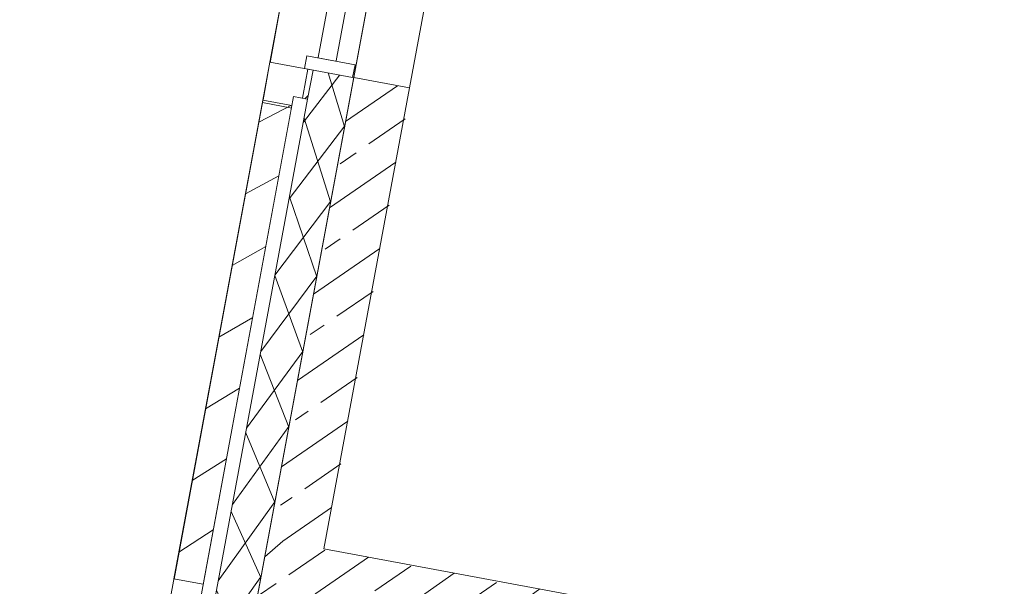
# Model space of a CAD drawing. Header units: metres. Extents: x 32353251 to 32353583, y 5707748 to 5708004.
# Tile 51 of 164: x 32353346.83 to 32353350.65, y 5707934.76 to 5707936.95. Entities that reach past the tile are written whole.
import ezdxf

# ---------------------------------------------------------------- set-up
doc = ezdxf.new("R2010")
doc.units = ezdxf.units.M
doc.header["$LTSCALE"] = 0.75
doc.set_wipeout_variables(frame=1)
doc.layers.get('0').update_dxf_attribs({"linetype": 'CONTINUOUS'})
for name, color, linetype, lineweight in [('10417023$0$#9_002_GES I Übersicht Erdgeschoss_1_101_Wand Aussen.A', 7, 'CONTINUOUS', 25), ('10417023$0$#9_002_GES I Übersicht Erdgeschoss_1_Neubau_101_Wand Aussen.A', 7, 'CONTINUOUS', 25), ('10417023$0$#9_002_GES I Übersicht Erdgeschoss_1_Neubau_102_Wand Innen.A', 7, 'CONTINUOUS', 25), ('10417023$0$#9_002_GES I Übersicht Erdgeschoss_1_Neubau_104_Decken.A', 7, 'CONTINUOUS', 25), ('10417023$0$#9_002_GES I Übersicht Erdgeschoss_1_Neubau_110_Pfosten-Riegel.A', 7, 'CONTINUOUS', 25), ('10417023$0$#9_002_GES I Übersicht Erdgeschoss_1_Neubau_201_Aussenwandbekleidu', 7, 'CONTINUOUS', 25), ('10417023$0$Keine', 7, 'CONTINUOUS', 13)]:
    doc.layers.add(name, color=color, linetype=linetype, lineweight=lineweight)
pattern_1 = [(44.99999999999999, (0, 0), (-0.1414213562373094, 0.1414213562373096), [])]
pattern_2 = [(44.99999999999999, (0, 0), (-0.1697056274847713, 0.1697056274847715), []), (44.99999999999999, (-0.08485281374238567, 0.08485281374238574), (-0.1697056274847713, 0.1697056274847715), [0.18, -0.05999999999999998])]

# ---------------------------------------------------------------- blocks, each defined once
blk = doc.blocks.new('10417023$0$#9_MKO_LP5_ARC_GES_UP_00_002_P_G_modell (3D)')
at = {"layer": '10417023$0$#9_002_GES I Übersicht Erdgeschoss_1_Neubau_101_Wand Aussen.A', "linetype": 'Continuous', "lineweight": 5, "true_color": 0xff0000}
h = blk.add_hatch(dxfattribs=at)
h.set_pattern_fill('#9_BETON__STAHLBETON_0001', color=1, style=0, pattern_type=2)
h.set_pattern_definition(pattern_2)
h.paths.add_polyline_path([(-32353499.24365668, -5707783.814916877), (-32353499.24365668, -5707785.62991685), (-32353499.02365668, -5707785.62991685), (-32353499.02365668, -5707783.814916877)])
h = blk.add_hatch(dxfattribs=at)
h.set_pattern_fill('#9_BETON__STAHLBETON_0001', color=1, style=0, pattern_type=2)
h.set_pattern_definition(pattern_2)
h.paths.add_polyline_path([(-32353499.02365668, -5707785.62991685), (-32353499.24365668, -5707785.84991685), (-32353499.02365668, -5707785.84991685)])
h = blk.add_hatch(dxfattribs=at)
h.set_pattern_fill('#9_BETON__STAHLBETON_0001', color=1, style=0, pattern_type=2)
h.set_pattern_definition(pattern_2)
h.paths.add_polyline_path([(-32353499.24365668, -5707785.62991685), (-32353499.24365668, -5707785.84991685), (-32353499.02365668, -5707785.62991685)])
at = {"layer": '10417023$0$#9_002_GES I Übersicht Erdgeschoss_1_Neubau_102_Wand Innen.A', "linetype": 'Continuous', "lineweight": 5, "true_color": 0xff0000}
h = blk.add_hatch(dxfattribs=at)
h.set_pattern_fill('#9_BETON__STAHLBETON_0001', color=1, style=0, pattern_type=2)
h.set_pattern_definition(pattern_2)
h.paths.add_polyline_path([(-32353496.34409519, -5707785.62991685), (-32353499.02365668, -5707785.62991685), (-32353499.02365668, -5707785.84991685), (-32353496.34409519, -5707785.84991685)])
at = {"layer": '10417023$0$#9_002_GES I Übersicht Erdgeschoss_1_101_Wand Aussen.A', "color": 1, "linetype": 'Continuous', "lineweight": 13, "true_color": 0xff0000}
blk.add_line((-32353499.02365651, -5707781.780126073), (-32353499.02365651, -5707783.814916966), dxfattribs=at)
at = {"layer": '10417023$0$#9_002_GES I Übersicht Erdgeschoss_1_101_Wand Aussen.A', "color": 1, "linetype": 'Continuous', "lineweight": 18, "true_color": 0xff0000}
blk.add_line((-32353499.24365668, -5707785.84991685), (-32353499.24365668, -5707783.814916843), dxfattribs=at)
at = {"layer": '10417023$0$#9_002_GES I Übersicht Erdgeschoss_1_Neubau_101_Wand Aussen.A', "color": 1, "linetype": 'Continuous', "lineweight": 13, "true_color": 0xff0000}
for p, q in [((-32353499.24365677, -5707783.814916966), (-32353499.24365677, -5707781.814917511)), ((-32353499.02365651, -5707783.814916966), (-32353499.02365651, -5707781.814917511)), ((-32353499.02365651, -5707783.814916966), (-32353499.24365677, -5707783.814916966))]:
    blk.add_line(p, q, dxfattribs=at)
at = {"layer": '10417023$0$#9_002_GES I Übersicht Erdgeschoss_1_Neubau_101_Wand Aussen.A', "color": 1, "linetype": 'Continuous', "lineweight": 18, "true_color": 0xff0000}
for p, q in [((-32353499.02365651, -5707783.814916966), (-32353499.24365677, -5707783.814916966)), ((-32353499.24365668, -5707783.814916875), (-32353499.24365668, -5707785.84991685)), ((-32353499.02365668, -5707785.62991685), (-32353499.02365668, -5707783.814916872))]:
    blk.add_line(p, q, dxfattribs=at)
at = {"layer": '10417023$0$#9_002_GES I Übersicht Erdgeschoss_1_Neubau_102_Wand Innen.A', "color": 1, "linetype": 'Continuous', "lineweight": 18, "true_color": 0xff0000}
blk.add_line((-32353494.84365667, -5707785.62991685), (-32353499.02365668, -5707785.62991685), dxfattribs=at)
at = {"layer": '10417023$0$#9_002_GES I Übersicht Erdgeschoss_1_Neubau_104_Decken.A', "color": 1, "linetype": 'Continuous', "lineweight": 13, "true_color": 0xff0000, "flags": 128}
for points in [[(-32353499.24365664, -5707781.952985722), (-32353499.24365668, -5707777.242828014), (-32353491.34430819, -5707777.240905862), (-32353491.34429377, -5707777.249004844), (-32353488.711808, -5707777.242914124), (-32353474.36909785, -5707777.203502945), (-32353467.58052395, -5707777.184627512), (-32353458.71420428, -5707777.159975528), (-32353458.7142043, -5707776.82162203), (-32353452.08528951, -5707776.852814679), (-32353452.08528951, -5707777.242828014), (-32353452.08528951, -5707779.426313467), (-32353449.88417032, -5707779.426313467), (-32353449.88417032, -5707779.646313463), (-32353454.47117382, -5707779.646313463), (-32353454.47117382, -5707790.51957689), (-32353496.34426422, -5707790.51957689), (-32353496.34426422, -5707785.84991685), (-32353499.24365677, -5707785.84991685)], [(-32353491.64409519, -5707777.192828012), (-32353499.24365668, -5707777.192828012), (-32353499.24365668, -5707790.51957689), (-32353454.47117381, -5707790.51957689), (-32353454.47117381, -5707779.376313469), (-32353454.47117381, -5707776.841971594), (-32353458.7151397, -5707776.821626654), (-32353458.71420428, -5707777.159982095), (-32353462.62409527, -5707777.170791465), (-32353462.62409527, -5707788.759576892), (-32353491.64409519, -5707788.759576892)]]:
    blk.add_lwpolyline(points, close=True, dxfattribs=at)
at = {"color": 1, "linetype": 'Continuous', "lineweight": 5, "true_color": 0xff0000}
for points in [[(-32353499.573656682, -5707779.81491685), (-32353499.573656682, -5707783.814916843), (-32353499.37365668, -5707783.814916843), (-32353499.37365668, -5707779.81491685)], [(-32353499.57365667, -5707783.974916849), (-32353499.57365667, -5707785.849916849), (-32353499.42365668, -5707785.849916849), (-32353499.42365668, -5707783.974916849)]]:
    blk.add_wipeout(points, dxfattribs=at).dxf.layer = '10417023$0$#9_002_GES I Übersicht Erdgeschoss_1_Neubau_201_Aussenwandbekleidu'
at = {"layer": '10417023$0$#9_002_GES I Übersicht Erdgeschoss_1_101_Wand Aussen.A', "color": 1, "linetype": 'Continuous', "lineweight": 18, "true_color": 0xff0000}
blk.add_line((-32353499.40365668, -5707783.814916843), (-32353499.24365668, -5707783.814916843), dxfattribs=at)
at = {"layer": '10417023$0$#9_002_GES I Übersicht Erdgeschoss_1_Neubau_201_Aussenwandbekleidu', "color": 1, "linetype": 'Continuous', "lineweight": 13, "true_color": 0xff0000}
for p, q in [((-32353499.57365668, -5707779.81491685), (-32353499.57365668, -5707783.814916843)), ((-32353499.37365668, -5707783.814916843), (-32353499.37365668, -5707779.81491685)), ((-32353499.37365668, -5707783.814916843), (-32353499.57365668, -5707783.814916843)), ((-32353499.57365668, -5707783.97491685), (-32353499.57365668, -5707785.84991685)), ((-32353499.57365668, -5707783.97491685), (-32353499.42365668, -5707783.97491685)), ((-32353499.42365668, -5707785.84991685), (-32353499.42365668, -5707783.97491685)), ((-32353499.57365668, -5707785.84991685), (-32353499.42365668, -5707785.84991685))]:
    blk.add_line(p, q, dxfattribs=at)
at = {"color": 1, "linetype": 'Continuous', "lineweight": 5, "true_color": 0xff0000}
for points, layer in [([(-32353499.39265506, -5707783.784916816), (-32353499.32265506, -5707783.784916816), (-32353499.32265506, -5707782.594916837), (-32353499.39265506, -5707782.594916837)], '10417023$0$#9_002_GES I Übersicht Erdgeschoss_1_Neubau_110_Pfosten-Riegel.A'), ([(-32353499.57365668, -5707783.81491685), (-32353499.57365668, -5707783.96491685), (-32353499.423656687, -5707783.96491685), (-32353499.423656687, -5707783.81491685)], '10417023$0$#9_002_GES I Übersicht Erdgeschoss_1_Neubau_201_Aussenwandbekleidu')]:
    blk.add_wipeout(points, dxfattribs=at).dxf.layer = layer
at = {"layer": '10417023$0$#9_002_GES I Übersicht Erdgeschoss_1_101_Wand Aussen.A', "linetype": 'Continuous', "lineweight": 5, "true_color": 0xff0000}
h = blk.add_hatch(dxfattribs=at)
h.set_pattern_fill('#9_MW_VORMAUERZIEGEL_0001', color=1, style=0, pattern_type=2)
h.set_pattern_definition(pattern_1)
h.paths.add_polyline_path([(-32353499.57365668, -5707783.929916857), (-32353499.57365668, -5707786.17991685), (-32353499.45865666, -5707786.064916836), (-32353499.45865666, -5707783.929916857)])
at = {"layer": '10417023$0$#9_002_GES I Übersicht Erdgeschoss_1_101_Wand Aussen.A', "color": 1, "linetype": 'Continuous', "lineweight": 18, "true_color": 0xff0000}
for p, q in [((-32353499.40365696, -5707783.814916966), (-32353499.57365716, -5707783.814916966)), ((-32353499.57365716, -5707783.814916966), (-32353499.57365716, -5707783.929916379)), ((-32353499.57365668, -5707783.929916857), (-32353499.57365668, -5707786.17991685))]:
    blk.add_line(p, q, dxfattribs=at)
at = {"layer": '10417023$0$#9_002_GES I Übersicht Erdgeschoss_1_Neubau_101_Wand Aussen.A', "color": 1, "linetype": 'Continuous', "lineweight": 13, "true_color": 0xff0000}
blk.add_line((-32353499.57365668, -5707777.242828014), (-32353499.57365668, -5707786.17991685), dxfattribs=at)
at = {"layer": '10417023$0$#9_002_GES I Übersicht Erdgeschoss_1_Neubau_110_Pfosten-Riegel.A', "color": 1, "linetype": 'Continuous', "lineweight": 13, "true_color": 0xff0000, "flags": 128}
blk.add_lwpolyline([(-32353499.39265506, -5707783.784916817), (-32353499.32265506, -5707783.784916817), (-32353499.32265506, -5707782.594916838), (-32353499.39265506, -5707782.594916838)], close=True, dxfattribs=at)
at = {"layer": '10417023$0$#9_002_GES I Übersicht Erdgeschoss_1_Neubau_201_Aussenwandbekleidu', "color": 1, "linetype": 'Continuous', "lineweight": 13, "true_color": 0xff0000}
for p, q in [((-32353499.57365668, -5707783.81491685), (-32353499.57365668, -5707783.96491685)), ((-32353499.57365668, -5707783.81491685), (-32353499.42365668, -5707783.81491685)), ((-32353499.42365668, -5707783.96491685), (-32353499.42365668, -5707783.81491685)), ((-32353499.57365668, -5707783.96491685), (-32353499.42365668, -5707783.96491685))]:
    blk.add_line(p, q, dxfattribs=at)
at = {"color": 1, "linetype": 'Continuous', "lineweight": 5, "true_color": 0xff0000}
blk.add_wipeout([(-32353499.45865669, -5707783.929916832), (-32353499.45865669, -5707786.06491685), (-32353499.403656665, -5707786.009916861), (-32353499.403656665, -5707783.929916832)], dxfattribs=at).dxf.layer = '10417023$0$#9_002_GES I Übersicht Erdgeschoss_1_101_Wand Aussen.A'
at = {"layer": '10417023$0$#9_002_GES I Übersicht Erdgeschoss_1_101_Wand Aussen.A', "linetype": 'Continuous', "lineweight": 5, "true_color": 0xff0000}
h = blk.add_hatch(dxfattribs=at)
h.set_pattern_fill('#9_MW_VORMAUERZIEGEL_0001', color=1, style=0, pattern_type=2)
h.set_pattern_definition(pattern_1)
h.paths.add_polyline_path([(-32353499.57365668, -5707783.929916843), (-32353499.40365668, -5707783.929916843), (-32353499.40365668, -5707783.814916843), (-32353499.57365668, -5707783.814916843)])
h = blk.add_hatch(dxfattribs=at)
h.set_pattern_fill('#9_DÄMMUNG__WEICH_0001', color=1, style=0, pattern_type=2)
h.set_pattern_definition([(-119.9999999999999, (0, 0), (-0.129903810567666, 0.07499999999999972), []), (-59.99999999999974, (0, 0), (0.1299038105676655, 0.0750000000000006), [])])
h.paths.add_polyline_path([(-32353499.40365668, -5707783.814916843), (-32353499.40365668, -5707786.00991685), (-32353499.24365668, -5707785.84991685), (-32353499.24365668, -5707783.814916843)])
at = {"layer": '10417023$0$#9_002_GES I Übersicht Erdgeschoss_1_101_Wand Aussen.A', "color": 1, "linetype": 'Continuous', "lineweight": 18, "true_color": 0xff0000}
for p, q in [((-32353499.40365696, -5707783.814916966), (-32353499.40365696, -5707783.929916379)), ((-32353499.4586563, -5707783.929916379), (-32353499.4586563, -5707786.064916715)), ((-32353499.4586563, -5707783.929916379), (-32353499.40365696, -5707783.929916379)), ((-32353499.40365696, -5707783.929916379), (-32353499.40365696, -5707786.009917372))]:
    blk.add_line(p, q, dxfattribs=at)
at = {"color": 1, "linetype": 'Continuous', "lineweight": 5, "true_color": 0xff0000}
blk.add_wipeout([(-32353499.43765507, -5707783.814916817), (-32353499.247655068, -5707783.814916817), (-32353499.247655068, -5707783.764916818), (-32353499.43765507, -5707783.764916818)], dxfattribs=at).dxf.layer = '10417023$0$#9_002_GES I Übersicht Erdgeschoss_1_Neubau_110_Pfosten-Riegel.A'
at = {"layer": '10417023$0$#9_002_GES I Übersicht Erdgeschoss_1_Neubau_101_Wand Aussen.A', "color": 1, "linetype": 'Continuous', "lineweight": 13, "true_color": 0xff0000}
blk.add_line((-32353499.24365668, -5707785.84991685), (-32353499.24365668, -5707777.242828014), dxfattribs=at)
at = {"layer": '10417023$0$#9_002_GES I Übersicht Erdgeschoss_1_Neubau_110_Pfosten-Riegel.A', "color": 1, "linetype": 'Continuous', "lineweight": 13, "true_color": 0xff0000, "flags": 128}
blk.add_lwpolyline([(-32353499.43765506, -5707783.814916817), (-32353499.43765506, -5707783.764916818), (-32353499.24765506, -5707783.764916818), (-32353499.24765506, -5707783.814916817)], close=True, dxfattribs=at)
blk = doc.blocks.new('10417023$0$2_MKO_LP5_LAN_GES_UP_00_002_V_A (3D)')
at = {"layer": '10417023$0$Keine'}
blk.add_blockref('10417023$0$#9_MKO_LP5_ARC_GES_UP_00_002_P_G_modell (3D)', (0, 0), dxfattribs=at)
blk = doc.blocks.new('10417023')
at = {"layer": '10417023$0$Keine', "rotation": 349.4819372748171}
blk.add_blockref('10417023$0$2_MKO_LP5_LAN_GES_UP_00_002_V_A (3D)', (65205154.93137175, 5413829.557758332), dxfattribs=at)

msp = doc.modelspace()

# ---------------------------------------------------------------- block references
msp.add_blockref('10417023', (0, 0))

doc.saveas('drawing.dxf')
